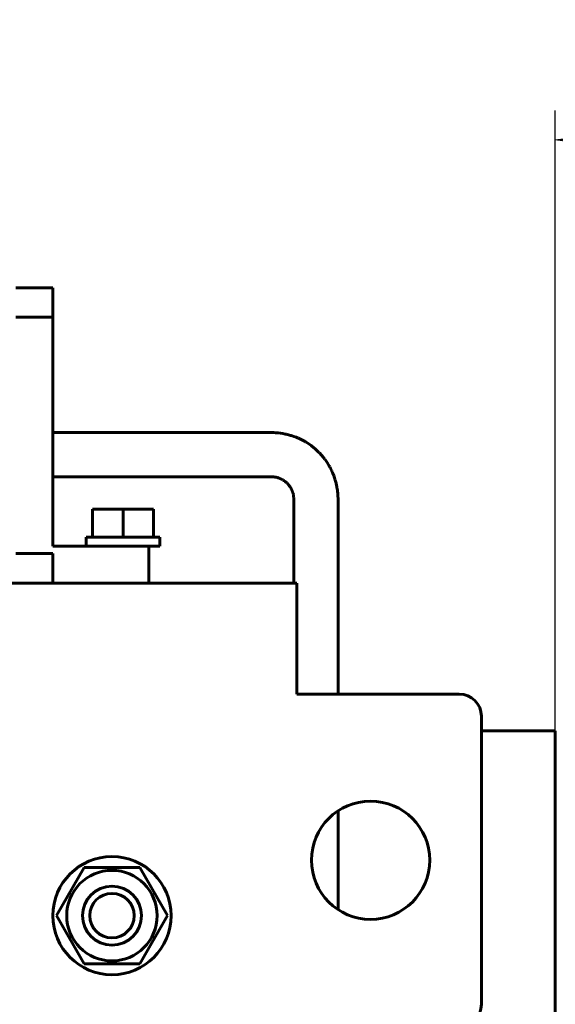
# Model space of a CAD drawing. Header units: millimetres. Extents: x 0 to 420, y 0 to 594.
# Tile 6 of 9: x 276 to 312, y 243 to 310. Entities that reach past the tile are written whole.
import ezdxf

# ---------------------------------------------------------------- set-up
doc = ezdxf.new("R2010")
doc.units = ezdxf.units.MM
doc.linetypes.add('K5LT_BASIC', pattern=[0])
doc.linetypes.add('K5LT_THIN', pattern=[0])
doc.layers.add('Системный слой', color=7, linetype='Continuous')
doc.styles.add('KDIMTEXTSTYLE', font='GOST_AU.SHX', dxfattribs={"width": 0.96, "oblique": 15, "height": 5})
doc.dimstyles.new('KDIMSTYLE (0.50)', dxfattribs={"dimtxt": 5, "dimasz": 1, "dimexe": 2, "dimexo": 0, "dimgap": 1, "dimtad": 1, "dimlfac": 2, "dimtxsty": 'KDIMTEXTSTYLE', "dimsah": 1, "dimcen": 0, "dimdle": 1, "dimadec": 0, "dimazin": 0, "dimtfac": 0.667, "dimtmove": 0, "dimatfit": 3, "dimfxl": 1, "dimtvp": 1, "dimtolj": 1, "dimtzin": 0, "dimarcsym": 0})

# ---------------------------------------------------------------- blocks, each defined once
blk = doc.blocks.new('U0')
at = {"layer": 'Системный слой', "color": 150, "linetype": 'K5LT_BASIC', "lineweight": 60, "true_color": 0x0080ff}
for p, q in [((278.207, 278.576), (285.819, 278.576)), ((285.819, 278.576), (289.767, 278.576)), ((289.767, 278.576), (290.032, 278.576)), ((290.032, 278.576), (290.087, 278.576)), ((290.087, 278.576), (290.17, 278.576)), ((290.17, 278.576), (290.292, 278.576)), ((290.292, 278.576), (290.397, 278.576)), ((290.397, 278.576), (290.405, 278.576)), ((290.405, 278.576), (290.42, 278.576)), ((290.42, 278.576), (290.45, 278.576)), ((290.45, 278.576), (290.51, 278.576)), ((290.51, 278.576), (290.543, 278.576)), ((290.543, 278.576), (290.546, 278.576)), ((290.546, 278.576), (290.552, 278.576)), ((290.552, 278.576), (290.564, 278.576)), ((290.564, 278.576), (290.588, 278.576)), ((290.588, 278.576), (290.636, 278.576)), ((290.636, 278.576), (290.68, 278.576)), ((290.68, 278.576), (290.682, 278.576)), ((290.682, 278.576), (290.686, 278.576)), ((290.686, 278.576), (290.693, 278.576)), ((290.693, 278.576), (290.709, 278.576)), ((290.709, 278.576), (290.714, 278.576)), ((290.714, 278.576), (290.715, 278.576)), ((290.715, 278.576), (290.719, 278.576)), ((290.719, 278.576), (290.725, 278.576)), ((290.725, 278.576), (290.738, 278.576)), ((290.738, 278.576), (290.763, 278.576)), ((290.763, 278.576), (290.78, 278.576)), ((290.78, 278.576), (290.783, 278.576)), ((290.783, 278.576), (290.787, 278.576)), ((290.787, 278.576), (290.796, 278.576)), ((290.796, 278.576), (290.815, 278.576)), ((290.815, 278.576), (290.851, 278.576)), ((290.851, 278.576), (290.913, 278.576)), ((290.913, 278.576), (290.918, 278.576)), ((290.918, 278.576), (290.927, 278.576)), ((290.927, 278.576), (290.945, 278.576)), ((290.945, 278.576), (290.98, 278.576)), ((290.98, 278.576), (291.051, 278.576)), ((291.051, 278.576), (291.085, 278.576)), ((291.085, 278.576), (291.137, 278.576)), ((291.137, 278.576), (291.177, 278.576)), ((291.177, 278.576), (291.182, 278.576)), ((291.182, 278.576), (291.191, 278.576)), ((291.191, 278.576), (291.21, 278.576)), ((291.21, 278.576), (291.247, 278.576)), ((291.247, 278.576), (291.323, 278.576)), ((291.323, 278.576), (291.341, 278.576)), ((291.341, 278.576), (291.346, 278.576)), ((291.346, 278.576), (291.356, 278.576)), ((291.356, 278.576), (291.376, 278.576)), ((291.376, 278.576), (291.417, 278.576)), ((291.417, 278.576), (291.501, 278.576)), ((291.501, 278.576), (291.668, 278.576)), ((291.668, 278.576), (291.673, 278.576)), ((291.673, 278.576), (291.682, 278.576)), ((291.682, 278.576), (291.701, 278.576)), ((291.701, 278.576), (291.739, 278.576)), ((291.739, 278.576), (291.759, 278.576)), ((291.759, 278.576), (291.761, 278.576)), ((291.761, 278.576), (291.765, 278.576)), ((291.765, 278.576), (291.774, 278.576)), ((291.774, 278.576), (291.792, 278.576)), ((291.792, 278.576), (291.828, 278.576)), ((291.828, 278.576), (291.852, 278.576)), ((291.852, 278.576), (291.855, 278.576)), ((291.855, 278.576), (291.859, 278.576)), ((291.859, 278.576), (291.866, 278.576)), ((291.866, 278.576), (291.88, 278.576)), ((291.88, 278.576), (291.883, 278.576)), ((291.883, 278.576), (291.886, 278.576)), ((291.886, 278.576), (291.894, 278.576)), ((291.894, 278.576), (291.908, 278.576)), ((291.908, 278.576), (291.937, 278.576)), ((291.937, 278.576), (291.939, 278.576)), ((291.939, 278.576), (291.942, 278.576)), ((291.942, 278.576), (291.948, 278.576)), ((291.948, 278.576), (291.959, 278.576)), ((291.959, 278.576), (291.983, 278.576)), ((291.983, 278.576), (292.031, 278.576)), ((292.031, 278.576), (292.059, 278.576)), ((292.059, 278.576), (292.063, 278.576)), ((292.063, 278.576), (292.07, 278.576)), ((292.07, 278.576), (292.086, 278.576)), ((292.086, 278.576), (292.117, 278.576)), ((292.117, 278.576), (292.181, 278.576)), ((292.181, 278.576), (292.316, 278.576)), ((292.316, 278.576), (292.323, 278.576)), ((292.323, 278.576), (292.337, 278.576)), ((292.337, 278.576), (292.366, 278.576)), ((292.366, 278.576), (292.424, 278.576)), ((292.424, 278.576), (292.507, 278.576)), ((292.507, 278.576), (292.548, 278.576)), ((292.548, 278.576), (292.569, 278.576)), ((292.569, 278.576), (292.58, 278.576)), ((292.58, 278.576), (292.595, 278.576)), ((292.595, 278.576), (292.608, 278.576)), ((292.608, 278.576), (292.628, 278.576)), ((292.628, 278.576), (292.657, 278.576)), ((292.657, 278.576), (292.701, 278.576)), ((292.701, 278.576), (292.767, 278.576)), ((292.767, 278.576), (292.832, 278.576)), ((292.832, 278.576), (292.839, 278.576)), ((292.839, 278.576), (292.853, 278.576)), ((292.853, 278.576), (292.88, 278.576)), ((292.88, 278.576), (292.933, 278.576)), ((292.933, 278.576), (292.996, 278.576)), ((292.996, 278.576), (292.999, 278.576)), ((292.999, 278.576), (293.004, 278.576)), ((293.004, 278.576), (293.015, 278.576)), ((293.015, 278.576), (293.036, 278.576)), ((293.036, 278.576), (293.075, 278.575)), ((293.075, 278.575), (293.083, 278.575)), ((293.083, 278.575), (293.086, 278.575)), ((293.086, 278.575), (293.09, 278.575)), ((293.09, 278.575), (293.098, 278.574)), ((293.098, 278.574), (293.114, 278.574)), ((293.114, 278.574), (293.146, 278.572)), ((293.146, 278.572), (293.159, 278.571)), ((293.159, 278.571), (293.161, 278.571)), ((293.161, 278.571), (293.165, 278.571)), ((293.165, 278.571), (293.172, 278.57)), ((293.172, 278.57), (293.187, 278.569)), ((293.187, 278.569), (293.215, 278.566)), ((293.215, 278.566), (293.228, 278.565)), ((293.228, 278.565), (293.23, 278.565)), ((293.23, 278.565), (293.233, 278.564)), ((293.233, 278.564), (293.24, 278.564)), ((293.24, 278.564), (293.253, 278.562)), ((293.253, 278.562), (293.279, 278.558)), ((293.279, 278.558), (293.294, 278.555)), ((293.294, 278.555), (293.296, 278.555)), ((293.296, 278.555), (293.299, 278.554)), ((293.299, 278.554), (293.306, 278.553)), ((293.306, 278.553), (293.319, 278.55)), ((293.319, 278.55), (293.344, 278.545)), ((293.344, 278.545), (293.366, 278.539)), ((293.366, 278.539), (293.368, 278.539)), ((293.368, 278.539), (293.371, 278.538)), ((293.371, 278.538), (293.378, 278.536)), ((293.378, 278.536), (293.391, 278.532)), ((293.391, 278.532), (293.418, 278.523)), ((293.418, 278.523), (293.452, 278.511)), ((293.452, 278.511), (293.454, 278.511)), ((293.454, 278.511), (293.457, 278.51)), ((293.457, 278.51), (293.463, 278.507)), ((293.463, 278.507), (293.476, 278.503)), ((293.476, 278.503), (293.493, 278.496)), ((293.493, 278.496), (293.494, 278.496)), ((293.494, 278.496), (293.497, 278.495)), ((293.497, 278.495), (293.503, 278.492)), ((293.503, 278.492), (293.515, 278.488)), ((293.515, 278.488), (293.539, 278.478)), ((293.539, 278.478), (293.549, 278.474)), ((293.549, 278.474), (293.551, 278.473)), ((293.551, 278.473), (293.554, 278.472)), ((293.554, 278.472), (293.56, 278.469)), ((293.56, 278.469), (293.565, 278.467)), ((293.565, 278.467), (293.567, 278.466)), ((293.567, 278.466), (293.569, 278.465)), ((293.569, 278.465), (293.574, 278.463)), ((293.574, 278.463), (293.579, 278.461)), ((293.579, 278.461), (293.581, 278.461)), ((293.581, 278.461), (293.583, 278.46)), ((293.583, 278.46), (293.586, 278.459)), ((293.586, 278.459), (293.591, 278.456)), ((293.591, 278.456), (293.593, 278.455)), ((293.593, 278.455), (293.595, 278.455)), ((293.595, 278.455), (293.598, 278.453)), ((293.598, 278.453), (293.604, 278.451)), ((293.604, 278.451), (293.616, 278.446)), ((293.616, 278.446), (293.618, 278.445)), ((293.618, 278.445), (293.62, 278.444)), ((293.62, 278.444), (293.624, 278.442)), ((293.624, 278.442), (293.633, 278.438)), ((293.633, 278.438), (293.651, 278.429)), ((293.651, 278.429), (293.664, 278.423)), ((293.664, 278.423), (293.666, 278.422)), ((293.666, 278.422), (293.67, 278.42)), ((293.67, 278.42), (293.677, 278.417)), ((293.677, 278.417), (293.691, 278.409)), ((293.691, 278.409), (293.72, 278.394)), ((293.72, 278.394), (293.757, 278.373)), ((293.757, 278.373), (293.759, 278.372)), ((293.759, 278.372), (293.765, 278.369)), ((293.765, 278.369), (293.776, 278.362)), ((293.776, 278.362), (293.798, 278.349)), ((293.798, 278.349), (293.84, 278.321)), ((293.84, 278.321), (293.919, 278.264)), ((293.919, 278.264), (293.922, 278.262)), ((293.922, 278.262), (293.929, 278.257)), ((293.929, 278.257), (293.941, 278.247)), ((293.941, 278.247), (293.966, 278.227)), ((293.966, 278.227), (294.014, 278.185)), ((294.014, 278.185), (294.064, 278.138)), ((294.064, 278.138), (294.066, 278.135)), ((294.066, 278.135), (294.072, 278.129)), ((294.072, 278.129), (294.083, 278.118)), ((294.083, 278.118), (294.105, 278.095)), ((294.105, 278.095), (294.147, 278.047)), ((294.147, 278.047), (294.19, 277.994)), ((294.19, 277.994), (294.192, 277.991)), ((294.192, 277.991), (294.197, 277.985)), ((294.197, 277.985), (294.207, 277.972)), ((294.207, 277.972), (294.226, 277.946)), ((294.226, 277.946), (294.263, 277.891)), ((294.263, 277.891), (294.3, 277.831)), ((294.3, 277.831), (294.302, 277.828)), ((294.302, 277.828), (294.305, 277.823)), ((294.305, 277.823), (294.311, 277.813)), ((294.311, 277.813), (294.322, 277.792)), ((294.322, 277.792), (294.341, 277.757)), ((294.341, 277.757), (294.342, 277.755)), ((294.342, 277.755), (294.344, 277.751)), ((294.344, 277.751), (294.347, 277.744)), ((294.347, 277.744), (294.355, 277.729)), ((294.355, 277.729), (294.369, 277.699)), ((294.369, 277.699), (294.378, 277.679)), ((294.378, 277.679), (294.378, 277.677)), ((294.378, 277.677), (294.38, 277.674)), ((294.38, 277.674), (294.383, 277.668)), ((294.383, 277.668), (294.386, 277.66)), ((294.386, 277.66), (294.387, 277.658)), ((294.387, 277.658), (294.388, 277.655)), ((294.388, 277.655), (294.39, 277.651)), ((294.39, 277.651), (294.392, 277.646)), ((294.392, 277.646), (294.394, 277.64)), ((294.394, 277.64), (294.395, 277.638)), ((294.395, 277.638), (294.396, 277.636)), ((294.396, 277.636), (294.398, 277.631)), ((294.398, 277.631), (294.399, 277.629)), ((294.399, 277.629), (294.4, 277.627)), ((294.4, 277.627), (294.401, 277.624)), ((294.401, 277.624), (294.402, 277.62)), ((294.402, 277.62), (294.406, 277.611)), ((294.406, 277.611), (294.408, 277.606)), ((294.408, 277.606), (294.409, 277.605)), ((294.409, 277.605), (294.41, 277.602)), ((294.41, 277.602), (294.412, 277.597)), ((294.412, 277.597), (294.416, 277.587)), ((294.416, 277.587), (294.424, 277.567)), ((294.424, 277.567), (294.425, 277.564)), ((294.425, 277.564), (294.425, 277.562)), ((294.425, 277.562), (294.427, 277.559)), ((294.427, 277.559), (294.429, 277.553)), ((294.429, 277.553), (294.434, 277.541)), ((294.434, 277.541), (294.442, 277.518)), ((294.442, 277.518), (294.453, 277.485)), ((294.453, 277.485), (294.454, 277.483)), ((294.454, 277.483), (294.455, 277.479)), ((294.455, 277.479), (294.458, 277.471)), ((294.458, 277.471), (294.462, 277.456)), ((294.462, 277.456), (294.471, 277.424)), ((294.471, 277.424), (294.481, 277.378)), ((294.481, 277.378), (294.482, 277.376)), ((294.482, 277.376), (294.482, 277.372)), ((294.482, 277.372), (294.484, 277.364)), ((294.484, 277.364), (294.487, 277.347)), ((294.487, 277.347), (294.492, 277.313)), ((294.492, 277.313), (294.494, 277.296)), ((294.494, 277.296), (294.494, 277.295)), ((294.494, 277.295), (294.494, 277.291)), ((294.494, 277.291), (294.495, 277.284)), ((294.495, 277.284), (294.497, 277.269)), ((294.497, 277.269), (294.499, 277.238)), ((294.499, 277.238), (294.5, 277.222)), ((294.5, 277.222), (294.5, 277.22)), ((294.5, 277.22), (294.501, 277.216)), ((294.501, 277.216), (294.501, 277.209)), ((294.501, 277.209), (294.502, 277.193)), ((294.502, 277.193), (294.503, 277.161)), ((294.503, 277.161), (294.503, 277.145)), ((294.503, 277.145), (294.504, 277.142)), ((294.504, 277.142), (294.504, 277.138)), ((294.504, 277.138), (294.504, 277.13)), ((294.504, 277.13), (294.504, 277.112)), ((294.504, 277.112), (294.504, 277.077)), ((294.504, 277.077), (294.504, 277.059)), ((294.504, 277.059), (294.504, 277.056)), ((294.504, 277.056), (294.504, 277.051)), ((294.504, 277.051), (294.504, 277.042)), ((294.504, 277.042), (294.504, 277.023)), ((294.504, 277.023), (294.504, 276.983)), ((294.504, 276.983), (294.504, 276.959)), ((294.504, 276.959), (294.504, 276.956)), ((294.504, 276.956), (294.504, 276.95)), ((294.504, 276.95), (294.504, 276.939)), ((294.504, 276.939), (294.504, 276.916)), ((294.504, 276.916), (294.504, 276.869)), ((294.504, 276.869), (294.504, 276.802)), ((294.504, 276.802), (294.504, 276.798)), ((294.504, 276.798), (294.504, 276.789)), ((294.504, 276.789), (294.504, 276.772)), ((294.504, 276.772), (294.504, 276.737)), ((294.504, 276.737), (294.504, 276.707)), ((294.504, 276.707), (294.504, 276.692)), ((294.504, 276.692), (294.504, 276.684)), ((294.504, 276.684), (294.504, 276.675)), ((294.504, 276.675), (294.504, 276.668)), ((294.504, 276.668), (294.504, 276.659)), ((294.504, 276.659), (294.504, 276.644)), ((294.504, 276.644), (294.504, 276.623)), ((294.504, 276.623), (294.504, 276.591)), ((294.504, 276.591), (294.504, 276.551)), ((294.504, 276.551), (294.504, 276.545)), ((294.504, 276.545), (294.504, 276.532)), ((294.504, 276.532), (294.504, 276.505)), ((294.504, 276.505), (294.504, 276.454)), ((294.504, 276.454), (294.504, 276.354)), ((294.504, 276.354), (294.504, 276.191)), ((294.504, 276.191), (294.504, 276.186)), ((294.504, 276.186), (294.504, 276.176)), ((294.504, 276.176), (294.504, 276.156)), ((294.504, 276.156), (294.504, 276.116)), ((294.504, 276.116), (294.504, 276.04)), ((294.504, 276.04), (294.504, 276.037)), ((294.504, 276.037), (294.504, 276.033)), ((294.504, 276.033), (294.504, 276.026)), ((294.504, 276.026), (294.504, 276.01)), ((294.504, 276.01), (294.504, 275.979)), ((294.504, 275.979), (294.504, 275.92)), ((294.504, 275.92), (294.504, 275.824)), ((294.504, 275.824), (294.504, 275.821)), ((294.504, 275.821), (294.504, 275.816)), ((294.504, 275.816), (294.504, 275.805)), ((294.504, 275.805), (294.504, 275.784)), ((294.504, 275.784), (294.504, 275.775)), ((294.504, 275.775), (294.504, 275.773)), ((294.504, 275.773), (294.504, 275.77)), ((294.504, 275.77), (294.504, 275.763)), ((294.504, 275.763), (294.504, 275.751)), ((294.504, 275.751), (294.504, 275.727)), ((294.504, 275.727), (294.504, 275.725)), ((294.504, 275.725), (294.504, 275.722)), ((294.504, 275.722), (294.504, 275.716)), ((294.504, 275.716), (294.504, 275.705)), ((294.504, 275.705), (294.504, 275.699)), ((294.504, 275.699), (294.504, 275.697)), ((294.504, 275.697), (294.504, 275.694)), ((294.504, 275.694), (294.504, 275.688)), ((294.504, 275.688), (294.504, 275.675)), ((294.504, 275.675), (294.504, 275.651)), ((294.504, 275.651), (294.504, 275.642)), ((294.504, 275.642), (294.504, 275.64)), ((294.504, 275.64), (294.504, 275.636)), ((294.504, 275.636), (294.504, 275.628)), ((294.504, 275.628), (294.504, 275.611)), ((294.504, 275.611), (294.504, 275.588)), ((294.504, 275.588), (294.504, 275.558)), ((294.504, 275.558), (294.504, 275.508)), ((294.504, 275.508), (294.504, 275.476)), ((294.504, 275.476), (294.504, 275.428)), ((294.504, 275.428), (294.504, 275.355)), ((294.504, 275.355), (294.504, 275.297)), ((294.504, 275.297), (294.504, 275.29)), ((294.504, 275.29), (294.504, 275.276)), ((294.504, 275.276), (294.504, 275.246)), ((294.504, 275.246), (294.504, 275.187)), ((294.504, 275.187), (294.504, 275.063)), ((294.504, 275.063), (294.504, 274.968)), ((294.504, 274.968), (294.504, 274.919)), ((294.504, 274.919), (294.504, 274.895)), ((294.504, 274.895), (294.504, 274.838)), ((294.504, 274.838), (294.504, 274.811)), ((294.504, 274.811), (294.504, 274.673)), ((294.504, 274.673), (294.504, 274.532)), ((294.504, 274.532), (294.504, 274.249)), ((294.504, 274.249), (294.504, 273.679)), ((294.504, 273.679), (294.504, 272.534)), ((294.504, 272.534), (294.504, 271.38))]:
    blk.add_line(p, q, dxfattribs=at)
blk = doc.blocks.new('U1')
at = {"layer": 'Системный слой', "color": 150, "linetype": 'K5LT_BASIC', "lineweight": 60, "true_color": 0x0080ff}
for p, q in [((280.539, 281.576), (278.207, 281.576)), ((286.1, 281.576), (280.539, 281.576)), ((288.882, 281.576), (286.1, 281.576)), ((290.292, 281.576), (288.882, 281.576)), ((291.025, 281.576), (290.292, 281.576)), ((291.391, 281.576), (291.025, 281.576)), ((291.571, 281.576), (291.391, 281.576)), ((291.661, 281.576), (291.571, 281.576)), ((291.705, 281.576), (291.661, 281.576)), ((291.727, 281.576), (291.705, 281.576)), ((291.738, 281.576), (291.727, 281.576)), ((291.744, 281.576), (291.738, 281.576)), ((291.747, 281.576), (291.744, 281.576)), ((291.762, 281.576), (291.747, 281.576)), ((291.781, 281.576), (291.762, 281.576)), ((291.79, 281.576), (291.781, 281.576)), ((291.795, 281.576), (291.79, 281.576)), ((291.799, 281.576), (291.795, 281.576)), ((291.813, 281.576), (291.799, 281.576)), ((291.822, 281.576), (291.813, 281.576)), ((291.825, 281.576), (291.822, 281.576)), ((291.829, 281.576), (291.825, 281.576)), ((291.833, 281.576), (291.829, 281.576)), ((291.837, 281.576), (291.833, 281.576)), ((291.841, 281.576), (291.837, 281.576)), ((291.849, 281.576), (291.841, 281.576)), ((291.853, 281.576), (291.849, 281.576)), ((291.857, 281.576), (291.853, 281.576)), ((291.869, 281.576), (291.857, 281.576)), ((291.897, 281.576), (291.869, 281.576)), ((291.91, 281.576), (291.897, 281.576)), ((291.917, 281.576), (291.91, 281.576)), ((291.92, 281.576), (291.917, 281.576)), ((292.034, 281.576), (291.92, 281.576)), ((292.098, 281.576), (292.034, 281.576)), ((292.13, 281.576), (292.098, 281.576)), ((292.145, 281.576), (292.13, 281.576)), ((292.153, 281.576), (292.145, 281.576)), ((292.157, 281.576), (292.153, 281.576)), ((292.223, 281.576), (292.157, 281.576)), ((292.257, 281.576), (292.223, 281.576)), ((292.274, 281.576), (292.257, 281.576)), ((292.353, 281.576), (292.274, 281.576)), ((292.391, 281.576), (292.353, 281.576)), ((292.421, 281.576), (292.391, 281.576)), ((292.482, 281.576), (292.421, 281.576)), ((292.523, 281.576), (292.482, 281.576)), ((292.544, 281.576), (292.523, 281.576)), ((292.555, 281.576), (292.544, 281.576)), ((292.56, 281.576), (292.555, 281.576)), ((292.65, 281.576), (292.56, 281.576)), ((292.724, 281.576), (292.65, 281.576)), ((292.761, 281.576), (292.724, 281.576)), ((292.78, 281.576), (292.761, 281.576)), ((292.79, 281.576), (292.78, 281.576)), ((292.794, 281.576), (292.79, 281.576)), ((292.813, 281.576), (292.794, 281.576)), ((292.915, 281.576), (292.813, 281.576)), ((292.968, 281.576), (292.915, 281.576)), ((292.994, 281.576), (292.968, 281.576)), ((293.008, 281.576), (292.994, 281.576)), ((293.014, 281.576), (293.008, 281.576)), ((293.027, 281.576), (293.014, 281.576)), ((293.163, 281.572), (293.027, 281.576)), ((293.274, 281.566), (293.163, 281.572)), ((293.366, 281.558), (293.274, 281.566)), ((293.412, 281.553), (293.366, 281.558)), ((293.435, 281.551), (293.412, 281.553)), ((293.447, 281.55), (293.435, 281.551)), ((293.768, 281.504), (293.447, 281.55)), ((293.926, 281.474), (293.768, 281.504)), ((294.003, 281.457), (293.926, 281.474)), ((294.042, 281.448), (294.003, 281.457)), ((294.061, 281.444), (294.042, 281.448)), ((294.071, 281.442), (294.061, 281.444)), ((294.162, 281.419), (294.071, 281.442)), ((294.287, 281.385), (294.162, 281.419)), ((294.349, 281.367), (294.287, 281.385)), ((294.381, 281.357), (294.349, 281.367)), ((294.396, 281.352), (294.381, 281.357)), ((294.404, 281.35), (294.396, 281.352)), ((294.517, 281.313), (294.404, 281.35)), ((294.677, 281.253), (294.517, 281.313)), ((294.757, 281.221), (294.677, 281.253)), ((294.796, 281.204), (294.757, 281.221)), ((294.815, 281.195), (294.796, 281.204)), ((294.825, 281.191), (294.815, 281.195)), ((295.018, 281.1), (294.825, 281.191)), ((295.188, 281.01), (295.018, 281.1)), ((295.272, 280.962), (295.188, 281.01)), ((295.314, 280.938), (295.272, 280.962)), ((295.334, 280.925), (295.314, 280.938)), ((295.345, 280.919), (295.334, 280.925)), ((295.527, 280.802), (295.345, 280.919)), ((295.682, 280.692), (295.527, 280.802)), ((295.758, 280.634), (295.682, 280.692)), ((295.796, 280.605), (295.758, 280.634)), ((295.814, 280.59), (295.796, 280.605)), ((295.823, 280.583), (295.814, 280.59)), ((295.98, 280.451), (295.823, 280.583)), ((296.12, 280.322), (295.98, 280.451)), ((296.189, 280.255), (296.12, 280.322)), ((296.222, 280.222), (296.189, 280.255)), ((296.239, 280.204), (296.222, 280.222)), ((296.247, 280.196), (296.239, 280.204)), ((296.393, 280.036), (296.247, 280.196)), ((296.516, 279.889), (296.393, 280.036)), ((296.576, 279.813), (296.516, 279.889)), ((296.605, 279.775), (296.576, 279.813)), ((296.619, 279.755), (296.605, 279.775)), ((296.626, 279.746), (296.619, 279.755)), ((296.769, 279.54), (296.626, 279.746)), ((296.86, 279.395), (296.769, 279.54)), ((296.903, 279.322), (296.86, 279.395)), ((296.924, 279.285), (296.903, 279.322)), ((296.935, 279.267), (296.924, 279.285)), ((296.94, 279.257), (296.935, 279.267)), ((297.004, 279.138), (296.94, 279.257)), ((297.075, 278.994), (297.004, 279.138)), ((297.108, 278.922), (297.075, 278.994)), ((297.124, 278.886), (297.108, 278.922)), ((297.132, 278.868), (297.124, 278.886)), ((297.136, 278.859), (297.132, 278.868)), ((297.214, 278.664), (297.136, 278.859)), ((297.268, 278.509), (297.214, 278.664)), ((297.293, 278.429), (297.268, 278.509)), ((297.305, 278.388), (297.293, 278.429)), ((297.311, 278.367), (297.305, 278.388)), ((297.314, 278.357), (297.311, 278.367)), ((297.371, 278.14), (297.314, 278.357)), ((297.403, 277.993), (297.371, 278.14)), ((297.418, 277.917), (297.403, 277.993)), ((297.425, 277.879), (297.418, 277.917)), ((297.428, 277.86), (297.425, 277.879)), ((297.43, 277.851), (297.428, 277.86)), ((297.459, 277.672), (297.43, 277.851)), ((297.474, 277.558), (297.459, 277.672)), ((297.48, 277.502), (297.474, 277.558)), ((297.483, 277.474), (297.48, 277.502)), ((297.484, 277.46), (297.483, 277.474)), ((297.485, 277.453), (297.484, 277.46)), ((297.493, 277.358), (297.485, 277.453)), ((297.499, 277.264), (297.493, 277.358)), ((297.501, 277.218), (297.499, 277.264)), ((297.502, 277.195), (297.501, 277.218)), ((297.503, 277.183), (297.502, 277.195)), ((297.503, 277.178), (297.503, 277.183)), ((297.504, 277.118), (297.503, 277.178)), ((297.505, 277.008), (297.504, 277.118)), ((297.504, 276.955), (297.505, 277.008)), ((297.504, 276.929), (297.504, 276.955)), ((297.504, 276.916), (297.504, 276.929)), ((297.504, 276.909), (297.504, 276.916)), ((297.504, 276.814), (297.504, 276.909)), ((297.504, 276.682), (297.504, 276.814)), ((297.504, 276.618), (297.504, 276.682)), ((297.504, 276.587), (297.504, 276.618)), ((297.504, 276.571), (297.504, 276.587)), ((297.504, 276.564), (297.504, 276.571)), ((297.504, 276.56), (297.504, 276.564)), ((297.504, 276.473), (297.504, 276.56)), ((297.504, 276.337), (297.504, 276.473)), ((297.504, 276.252), (297.504, 276.337)), ((297.504, 276.201), (297.504, 276.252)), ((297.504, 276.175), (297.504, 276.201)), ((297.504, 276.163), (297.504, 276.175)), ((297.504, 276.156), (297.504, 276.163)), ((297.504, 276.052), (297.504, 276.156)), ((297.504, 275.999), (297.504, 276.052)), ((297.504, 275.972), (297.504, 275.999)), ((297.504, 275.959), (297.504, 275.972)), ((297.504, 275.952), (297.504, 275.959)), ((297.504, 275.948), (297.504, 275.952)), ((297.504, 275.917), (297.504, 275.948)), ((297.504, 275.878), (297.504, 275.917)), ((297.504, 275.858), (297.504, 275.878)), ((297.504, 275.848), (297.504, 275.858)), ((297.504, 275.843), (297.504, 275.848)), ((297.504, 275.84), (297.504, 275.843)), ((297.504, 275.817), (297.504, 275.84)), ((297.504, 275.8), (297.504, 275.817)), ((297.504, 275.792), (297.504, 275.8)), ((297.504, 275.788), (297.504, 275.792)), ((297.504, 275.784), (297.504, 275.788)), ((297.504, 275.772), (297.504, 275.784)), ((297.504, 275.764), (297.504, 275.772)), ((297.504, 275.759), (297.504, 275.764)), ((297.504, 275.756), (297.504, 275.759)), ((297.504, 275.742), (297.504, 275.756)), ((297.504, 275.725), (297.504, 275.742)), ((297.504, 275.714), (297.504, 275.725)), ((297.504, 275.048), (297.504, 275.714)), ((297.504, 263.88), (297.504, 275.048)), ((297.504, 249.291), (297.504, 255.969)), ((297.504, 234.38), (297.504, 241.38))]:
    blk.add_line(p, q, dxfattribs=at)
blk = doc.blocks.new('U11')
at = {"layer": 'Системный слой', "color": 150, "linetype": 'K5LT_BASIC', "lineweight": 60, "true_color": 0x0080ff}
for p, q in [((213.207, 271.38), (278.207, 271.38)), ((284.707, 271.38), (294.707, 271.38))]:
    blk.add_line(p, q, dxfattribs=at)
blk = doc.blocks.new('U20')
at = {"layer": 'Системный слой', "color": 150, "linetype": 'K5LT_BASIC', "lineweight": 60, "true_color": 0x0080ff}
blk.add_line((307.207, 261.38), (312.207, 261.38), dxfattribs=at)
blk = doc.blocks.new('KDIMARROW_01')
at = {"layer": 'Системный слой'}
blk.add_hatch(color=0, dxfattribs=at).paths.add_polyline_path([(0, 0), (-5, 0.658), (-4.5, 0), (-5, -0.658)])
at = {"layer": 'Системный слой', "color": 0, "linetype": 'K5LT_THIN', "lineweight": 18}
for p, q in [((-4.5, 0), (-5, 0.658)), ((-5, 0.658), (0, 0)), ((0, 0), (-5, -0.658)), ((-5, -0.658), (-4.5, 0)), ((0, 0), (-1, 0))]:
    blk.add_line(p, q, dxfattribs=at)

msp = doc.modelspace()

# ---------------------------------------------------------------- linework, layer by layer
at = {"layer": 'Системный слой', "color": 150, "linetype": 'K5LT_BASIC', "lineweight": 60, "true_color": 0x0080ff}
for p, q in [((278.2067, 291.3796), (275.7067, 291.3796)), ((278.2067, 289.3796), (278.2067, 291.3796)), ((275.7067, 289.3796), (278.2067, 289.3796)), ((278.2067, 289.3796), (278.2067, 273.8796)), ((280.8942, 274.504), (280.8942, 276.379)), ((280.8942, 276.379), (282.9567, 276.379)), ((282.9567, 274.504), (282.9567, 276.379)), ((282.9567, 276.379), (285.0192, 276.379)), ((285.0192, 274.504), (285.0192, 276.379)), ((278.2067, 273.8796), (284.7067, 273.8796)), ((280.4567, 274.504), (285.4567, 274.504)), ((280.4567, 274.504), (280.4567, 273.8796)), ((284.7067, 273.8796), (284.7067, 271.3796)), ((284.7067, 273.879), (285.4567, 273.879)), ((285.4567, 274.504), (285.4567, 273.879)), ((278.2067, 273.3796), (275.7067, 273.3796)), ((278.2067, 271.3796), (278.2067, 273.3796)), ((275.7067, 271.3796), (278.2067, 271.3796)), ((284.7067, 271.3796), (278.2067, 271.3796)), ((294.7067, 271.3796), (294.7067, 269.8796)), ((294.7067, 269.8796), (294.7067, 263.8796)), ((305.7067, 263.8796), (294.7067, 263.8796)), ((307.2067, 242.8796), (307.2067, 262.3796)), ((312.2067, 261.3796), (312.2067, 259.8796)), ((312.2067, 222.8796), (312.2067, 259.8796)), ((280.3303, 252.1296), (278.4539, 248.8796)), ((284.0831, 252.1296), (280.3303, 252.1296)), ((285.9595, 248.8796), (284.0831, 252.1296)), ((278.4539, 248.8796), (280.3303, 245.6296)), ((284.0831, 245.6296), (285.9595, 248.8796)), ((280.3303, 245.6296), (284.0831, 245.6296))]:
    msp.add_line(p, q, dxfattribs=at)
for centre, radius in [((299.7067, 252.6296), 4), ((282.2067, 248.8796), 4), ((282.2067, 248.8796), 3.0625), ((282.2067, 248.8796), 2), ((282.2067, 248.8796), 1.5)]:
    msp.add_circle(centre, radius, dxfattribs=at)
for centre, start, end in [((305.7067, 262.3796), 0, 90), ((305.7067, 242.8796), 270, 0)]:
    msp.add_arc(centre, 1.5, start, end, dxfattribs=at)

# ---------------------------------------------------------------- block references
at = {"layer": 'Системный слой'}
for name in ['U1', 'U0', 'U11', 'U20']:
    msp.add_blockref(name, (0, 0), dxfattribs=at)

# ---------------------------------------------------------------- dimensions: what is measured, and where the dimension line sits
at = {"layer": 'Системный слой', "color": 7}
msp.add_linear_dim(base=(142.2067, 301.3796), p1=(312.2067, 259.8796), p2=(142.2067, 259.8796), location=(227.2067, 301.3796), text='\\H5.0;\\W0.965;\\Q15;\\H5.0;\\W0.965;\\Q15;\\Q15;Ш', dimstyle='KDIMSTYLE (0.50)', override={"dimexo": 0, "dimblk1": 'KDIMARROW_01', "dimblk2": 'KDIMARROW_01', "dimse1": 0, "dimse2": 0, "dimclrt": 7, "dimtolj": 1}, dxfattribs=at).render()

doc.saveas('drawing.dxf')
